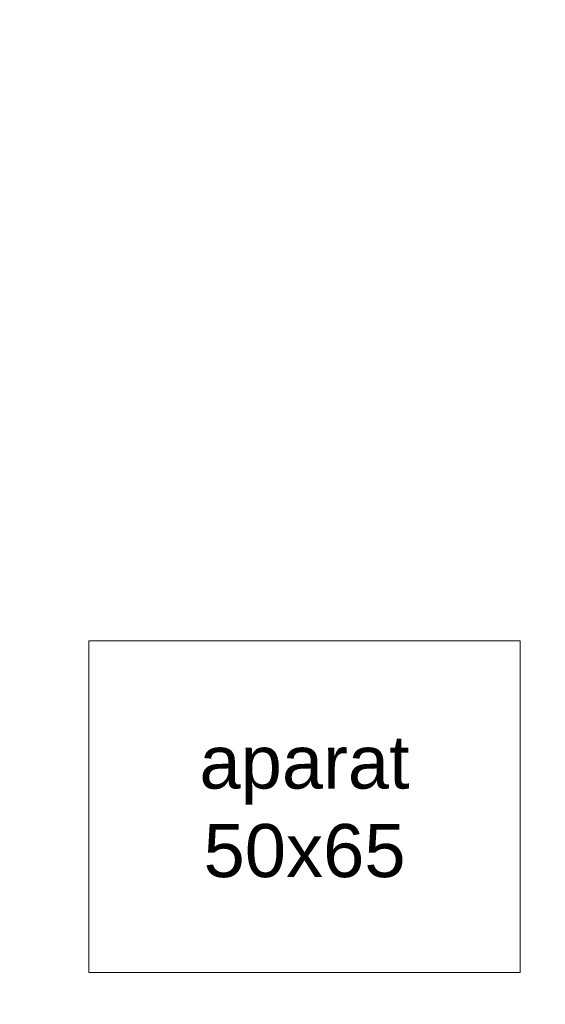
# Model space of a CAD drawing. Header units: millimetres. Extents: x 26866 to 1024070, y -428191 to 408885.
# Tile 159 of 248: x 197619 to 198411, y 388605 to 390088. Entities that reach past the tile are written whole.
import ezdxf

# ---------------------------------------------------------------- set-up
doc = ezdxf.new("R2010")
doc.units = ezdxf.units.MM
doc.header["$LTSCALE"] = 2
doc.layers.add('0_OPIS', color=7, linetype='Continuous', lineweight=13)
doc.layers.add('3DPLAN_A_TABELKA POMIESZCZEŃ', color=7, linetype='Continuous', lineweight=0)
doc.layers.add('3DPLAN_A_KRESKOWANIE 1', color=253, linetype='Continuous')
doc.layers.add('3DPLAN_A_OPIS', color=8, linetype='Continuous')
doc.layers.add('FURNITURE ZD 1 500', color=7, linetype='Continuous', lineweight=13, true_color=0x9fa8a5)
doc.styles.add('ARIAL', font='arial.ttf')

# ---------------------------------------------------------------- blocks, each defined once
blk = doc.blocks.new('kondygnacja -1')
at = {"layer": '3DPLAN_A_KRESKOWANIE 1'}
h = blk.add_hatch(dxfattribs=at)
h.set_pattern_fill('ANSI31', color=256, scale=7.5, style=0)
h.set_pattern_definition([(45, (23044.838, -26883.88), (-16.83798, 16.83798), [])])
h.paths.add_polyline_path([(31677.49, -24430.84), (30214.87, -24430.84), (30214.87, -24470.84), (30429.61, -24470.84), (30429.61, -24477.84), (30447.61, -24477.84), (30447.61, -24818.84), (30476.61, -24818.84), (30476.61, -24470.84), (31012.61, -24470.84), (31012.61, -24478.84), (31079.61, -24478.84), (31079.61, -24470.84), (31638.61, -24470.84), (31638.61, -25036.84), (31079.61, -25036.84), (31079.61, -25028.84), (31012.61, -25028.84), (31012.61, -25036.84), (30611.38, -25036.84), (30611.38, -25072.84), (31023.61, -25072.84), (31034.61, -25082.84), (31034.61, -25330.84), (31023.61, -25340.84), (30831.4, -25340.84, -0.038531), (30832.58, -25356.18), (30832.58, -25371.84), (31079.61, -25371.84), (31079.61, -25072.84), (31638.61, -25072.84), (31638.61, -25943.84), (30832.58, -25943.84), (30832.58, -26009.84), (31677.49, -26009.84)])
h.paths.add_polyline_path([(30682.61, -26009.84), (30832.58, -26009.84), (30832.58, -25943.84), (30760.61, -25943.84), (30760.61, -25454.67), (30735.61, -25464.58), (30735.61, -25943.84), (30682.61, -25943.84)])
h.paths.add_polyline_path([(30679.61, -25371.84), (30735.61, -25371.84), (30735.61, -25464.58), (30760.61, -25454.67), (30760.61, -25371.84), (30832.58, -25371.84), (30832.58, -25356.18, 0.038531), (30831.4, -25340.84), (30679.61, -25340.84)])
h.paths.add_polyline_path([(30355.83, -25371.84), (30425.61, -25371.84), (30425.61, -25379.84), (30463.61, -25379.84), (30463.61, -25424.74), (30471.61, -25424.74), (30471.61, -25395.84), (30533.61, -25395.84), (30533.61, -25371.84), (30576.61, -25371.84), (30576.61, -25341.84), (30472.61, -25341.84), (30472.61, -25326.84), (30427.61, -25326.84), (30427.61, -25341.84), (30355.83, -25341.84)])
h.paths.add_polyline_path([(30456.61, -25936.84), (30425.61, -25936.84), (30425.61, -25945.84), (30380.61, -25945.84), (30380.61, -26009.84), (30512.61, -26009.84), (30512.61, -25943.84), (30466.61, -25943.84), (30466.61, -25712.84), (30456.61, -25712.84)])
h.paths.add_polyline_path([(28888.61, -25941.84), (28888.61, -26009.84), (29013.61, -26009.84), (29013.61, -25941.84)])
h.paths.add_polyline_path([(28591.17, -26009.84), (28591.17, -25944.84), (28547.61, -25944.84), (28547.61, -26009.84)])
h.paths.add_polyline_path([(28624.61, -25870.53), (28654.8, -25870.53), (28654.8, -25924.53), (28624.61, -25924.53), (28624.61, -25944.84), (28591.17, -25944.84), (28591.17, -26009.84), (28713.61, -26009.84), (28713.61, -25941.84), (28672.61, -25941.84), (28672.61, -25932.84), (28657.61, -25932.84), (28657.61, -25716.84), (28624.61, -25716.84)])
h.paths.add_polyline_path([(28372.61, -25944.84), (28328.61, -25944.84), (28328.61, -25907.84), (28282.61, -25907.84), (28282.61, -25944.84), (28248.61, -25944.84), (28248.61, -26009.84), (28372.61, -26009.84)])
h.paths.add_polyline_path([(28092.61, -25563.84), (28054.61, -25563.84), (28054.61, -25383.84), (28067.6, -25383.84), (28067.61, -25375.84), (28340.61, -25375.84), (28340.61, -25341.84), (28070.61, -25341.84), (28070.61, -25332.84), (28030.61, -25332.84), (28030.61, -25395.6), (28048.71, -25395.6), (28048.71, -25449.6), (28030.61, -25449.6), (28030.61, -26009.84), (28073.61, -26009.84), (28073.61, -25944.84), (28054.61, -25944.84), (28054.61, -25668.84), (28092.61, -25668.84)])
h.paths.add_polyline_path([(27949.61, -25495.75), (27949.61, -25507.75), (27983.29, -25507.75), (27983.29, -25521.75), (27949.61, -25521.75), (27949.61, -25531.84), (27999.61, -25531.84), (27999.61, -25934.84), (27982.61, -25934.84), (27982.61, -25942.84), (27947.61, -25942.84), (27947.61, -26009.84), (28026.62, -26009.84), (28026.62, -25449.6), (27999.61, -25449.6), (27999.61, -25463.84), (27949.61, -25463.84), (27949.61, -25481.75), (27983.29, -25481.75), (27983.29, -25495.75)])
h.paths.add_polyline_path([(27982.61, -25361.84), (27952.61, -25361.84), (27952.61, -25332.84), (28026.62, -25332.84), (28026.62, -25395.6), (27999.61, -25395.6), (27999.61, -25377.84), (27982.61, -25377.84)])
h.paths.add_polyline_path([(26818.61, -25892.84), (26781.49, -25892.84), (26781.49, -26009.84), (26894.54, -26009.84), (26894.54, -25942.84), (26830.61, -25942.84), (26830.61, -25930.84), (26818.61, -25930.84)])
h.paths.add_polyline_path([(26894.54, -26009.84), (27115.94, -26009.84), (27115.94, -25942.84), (26894.54, -25942.84)])
h.paths.add_polyline_path([(27115.94, -25942.84), (27115.94, -26009.84), (27466.61, -26009.84), (27466.61, -25942.84), (27427.61, -25942.84), (27427.61, -25933.84), (27384.61, -25933.84), (27384.61, -25942.84)])
h.paths.add_polyline_path([(27641.61, -25942.84), (27641.61, -26009.84), (27802.61, -26009.84), (27802.61, -25942.84)])
h.paths.add_polyline_path([(30621.1, -25040.47), (30688.37, -25040.47), (30688.37, -25072.87), (30621.1, -25072.87)], flags=24)
at = {"layer": 'FURNITURE ZD 1 500'}
blk.add_lwpolyline([(28772.36, -25934.71), (28837.36, -25934.71), (28837.36, -25884.71), (28772.36, -25884.71)], close=True, dxfattribs=at)
at = {"layer": '3DPLAN_A_OPIS', "color": 1, "lineweight": 30, "style": 'ARIAL'}
for tag, p in [('PRZESUNIĘCIE_WEJŚCIA', (27655.16, -24535.33)), ('WYŁĄCZONE', (27007.18, -24723.98)), ('Z_OPRACOWANIA', (26996.84, -24746.42)), ('WYŁĄCZONE', (30803.05, -24760.87)), ('Z_OPRACOWANIA', (30792.71, -24783.3)), ('WYŁĄCZONE', (28894.9, -24826.59)), ('Z_OPRACOWANIA', (28884.56, -24849.03)), ('POWIĘKSZENIE_WEJŚCIA', (28313.68, -25144.41)), ('POWIĘKSZENIE_WEJŚCIA', (29600.62, -25191.36)), ('POWIĘKSZENIE_WEJŚCIA', (28011.45, -25235.42)), ('WYŁĄCZONE', (29754.42, -25678.17)), ('Z_OPRACOWANIA', (29744.08, -25700.6)), ('WYJŚCIE_EWAKUACYJNE', (27763.79, -26106.07))]:
    blk.add_attdef(tag, p, '', height=12, dxfattribs=at)
at = {"layer": '3DPLAN_A_OPIS', "color": 0, "lineweight": 30, "style": 'ARIAL'}
for tag, p in [('UGUL_1', (29350.3, -24586.01)), ('UGUL_2', (29622.92, -24586.01)), ('UGUL_3', (29833.15, -24586.01))]:
    blk.add_attdef(tag, p, '', height=12, dxfattribs=at)
at = {"layer": '3DPLAN_A_TABELKA POMIESZCZEŃ', "color": 7, "ltscale": 0.5, "insert": (28804.86, -25909.71), "char_height": 8, "width": 59.2068, "attachment_point": 5, "style": 'ARIAL'}
blk.add_mtext('aparat 50x65', dxfattribs=at)
at = {"layer": '3DPLAN_A_TABELKA POMIESZCZEŃ', "ltscale": 0.5, "style": 'ARIAL'}
for tag, p in [('KURTYNA', (27861.91, -26064.85)), ('POWIETRZNA', (27861.91, -26084.56))]:
    blk.add_attdef(tag, p, '', height=12, dxfattribs=at)

msp = doc.modelspace()

# ---------------------------------------------------------------- block references
at = {"layer": '0_OPIS', "xscale": 10, "yscale": 10, "zscale": 10}
msp.add_blockref('kondygnacja -1', (-90000, 648000), dxfattribs=at)

doc.saveas('drawing.dxf')
